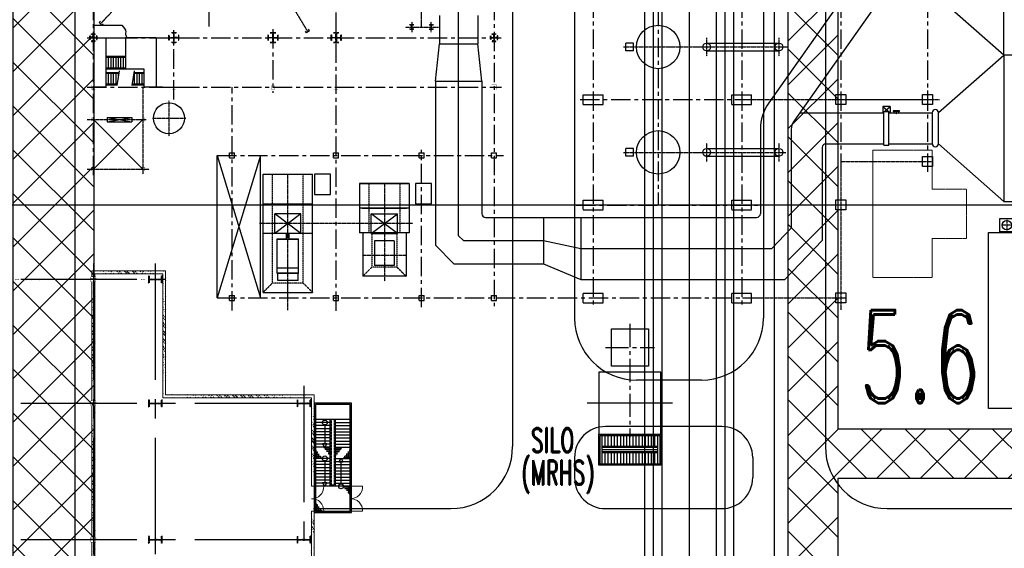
# Model space of a CAD drawing. Header units: inches. Extents: x -8998005 to 170525121, y -30058259 to 1575573.
# Tile 83 of 107: x 39049 to 118549, y 272301 to 314945. Entities that reach past the tile are written whole.
import ezdxf
from ezdxf.enums import TextEntityAlignment as Align
from ezdxf.lldxf.tags import DXFTag

# ---------------------------------------------------------------- set-up
doc = ezdxf.new("R2010")
doc.units = ezdxf.units.IN
doc.header["$LTSCALE"] = 5
doc.header["$MEASUREMENT"] = 0
for name, pattern in [('CENTER', [2, 1.25, -0.25, 0.25, -0.25]), ('CENTER2', [1.125, 0.75, -0.125, 0.125, -0.125]), ('DASHED', [0.75, 0.5, -0.25]), ('HIDDEN', [0.375, 0.25, -0.125]), ('PHANTOM2', [1.25, 0.625, -0.125, 0.125, -0.125, 0.125, -0.125])]:
    doc.linetypes.add(name, pattern=pattern)
for name, color, linetype in [('1', 2, 'Continuous'), ('7', 1, 'CENTER'), ('Aux_col', 1, 'Continuous'), ('CANAL', 4, 'Continuous'), ('CEN', 9, 'CENTER'), ('CENTER', 8, 'Continuous'), ('COL', 1, 'CENTER'), ('das', 5, 'DASHED'), ('DCEN', 237, 'CENTER'), ('DDMM', 4, 'Continuous'), ('DIM', 7, 'Continuous'), ('DMM', 200, 'Continuous'), ('FLR', 7, 'Continuous'), ('GRID', 1, 'CENTER2'), ('HATCH', 8, 'Continuous'), ('MBL', 2, 'Continuous'), ('mh', 7, 'Continuous'), ('OBH', 6, 'HIDDEN'), ('obk', 1, 'Continuous'), ('OBN', 1, 'Continuous'), ('PRI', 1, 'Continuous'), ('ROAD-ISG', 7, 'Continuous'), ('STAIR', 1, 'Continuous'), ('STR', 1, 'Continuous'), ('TCE-ME-ROAD', 244, 'Continuous'), ('Text', 6, 'Continuous'), ('TXT', 7, 'Continuous')]:
    doc.layers.add(name, color=color, linetype=linetype)
doc.layers.add('platform', color=2, linetype='PHANTOM2', lineweight=15)
doc.layers.add('wall', color=11, linetype='Continuous', lineweight=18)
doc.styles.add('M1', font='ROMAND.shx', dxfattribs={"height": 6250})
tags = doc.linetypes.add('CENTRE', pattern=[1.5, 0.75, -0.25, 0.25, -0.25]).pattern_tags.tags
tags[10:11] = [DXFTag(74, 4), DXFTag(75, 0), DXFTag(340, '0'), DXFTag(46, 1.0), DXFTag(50, 0.0), DXFTag(44, 0.0), DXFTag(45, 0.0)]
tags[8:9] = [DXFTag(74, 4), DXFTag(75, 0), DXFTag(340, '0'), DXFTag(46, 1.0), DXFTag(50, 0.0), DXFTag(44, 0.0), DXFTag(45, 0.0)]
tags[6:7] = [DXFTag(74, 4), DXFTag(75, 0), DXFTag(340, '0'), DXFTag(46, 1.0), DXFTag(50, 0.0), DXFTag(44, 0.0), DXFTag(45, 0.0)]
tags[4:5] = [DXFTag(74, 4), DXFTag(75, 0), DXFTag(340, '0'), DXFTag(46, 1.0), DXFTag(50, 0.0), DXFTag(44, 0.0), DXFTag(45, 0.0)]
pattern_1 = [(45, (-85879.8, -98521.7), (-318.198, 318.198), []), (45, (-85667.66, -98521.7), (-318.198, 318.198), [])]
pattern_2 = [(45, (-85879.8, -96521.7), (-318.198, 318.198), []), (45, (-85667.66, -96521.7), (-318.198, 318.198), [])]

# ---------------------------------------------------------------- blocks, each defined once
blk = doc.blocks.new('Silo stair')
at = {"color": 2, "linetype": 'Continuous', "ltscale": 100}
for p, q in [((1419784619.835083, 2000440762.186485, -96251.31332), (1419784619.835083, 2000438462.186485, -96251.31332)), ((1419784869.835083, 2000440762.186485, -96251.31332), (1419784869.835083, 2000439862.186485, -96251.31332)), ((1419785119.835083, 2000440762.186485, -96251.31332), (1419785119.835083, 2000439862.186485, -96251.31332)), ((1419785369.835083, 2000440762.186485, -96251.31332), (1419785369.835083, 2000439862.186485, -96251.31332)), ((1419785619.835083, 2000440762.186485, -96251.31332), (1419785619.835083, 2000439862.186485, -96251.31332)), ((1419785869.835083, 2000440762.186485, -96251.31332), (1419785869.835083, 2000439862.186485, -96251.31332)), ((1419786119.835083, 2000440762.186485, -96251.31332), (1419786119.835083, 2000439862.186485, -96251.31332)), ((1419786369.835083, 2000440762.186485, -96251.31332), (1419786369.835083, 2000439862.186485, -96251.31332)), ((1419786619.835083, 2000440762.186485, -96251.31332), (1419786619.835083, 2000439862.186485, -96251.31332)), ((1419786869.835083, 2000440762.186485, -96251.31332), (1419786869.835083, 2000439862.186485, -96251.31332)), ((1419787119.835083, 2000440762.186485, -96251.31332), (1419787119.835083, 2000439862.186485, -96251.31332)), ((1419787369.835083, 2000440762.186485, -96251.31332), (1419787369.835083, 2000439862.186485, -96251.31332)), ((1419787619.835083, 2000440762.186485, -96251.31332), (1419787619.835083, 2000439862.186485, -96251.31332)), ((1419787869.835083, 2000440762.186485, -96251.31332), (1419787869.835083, 2000439862.186485, -96251.31332)), ((1419788119.835083, 2000440762.186485, -96251.31332), (1419788119.835083, 2000439862.186485, -96251.31332)), ((1419788369.835083, 2000440762.186485, -96251.31332), (1419788369.835083, 2000439862.186485, -96251.31332)), ((1419788619.835083, 2000440762.186485, -96251.31332), (1419788619.835083, 2000439862.186485, -96251.31332)), ((1419788869.835083, 2000440762.186485, -96251.31332), (1419788869.835083, 2000439862.186485, -96251.31332)), ((1419789119.835083, 2000440762.186485, -96251.31332), (1419789119.835083, 2000438462.186485, -96251.31332)), ((1419784619.835083, 2000439862.186485, -96251.31332), (1419789119.835083, 2000439862.186485, -96251.31332)), ((1419784619.835083, 2000439787.186485, -96251.31332), (1419789119.835083, 2000439787.186485, -96251.31332)), ((1419784619.835083, 2000439612.186485, -96251.31332), (1419789119.835083, 2000439612.186486, -96251.31332)), ((1419784619.835083, 2000439437.186485, -96251.31332), (1419789119.835083, 2000439437.186486, -96251.31332)), ((1419784619.835083, 2000439362.186485, -96251.31332), (1419789119.835083, 2000439362.186485, -96251.31332)), ((1419784869.835083, 2000439362.186486, -96251.31332), (1419784869.835083, 2000438462.186485, -96251.31332)), ((1419785119.835083, 2000439362.186486, -96251.31332), (1419785119.835083, 2000438462.186485, -96251.31332)), ((1419785369.835083, 2000439362.186486, -96251.31332), (1419785369.835083, 2000438462.186485, -96251.31332)), ((1419785619.835083, 2000439362.186486, -96251.31332), (1419785619.835083, 2000438462.186485, -96251.31332)), ((1419785869.835083, 2000439362.186486, -96251.31332), (1419785869.835083, 2000438462.186485, -96251.31332)), ((1419786119.835083, 2000439362.186486, -96251.31332), (1419786119.835083, 2000438462.186485, -96251.31332)), ((1419786369.835083, 2000439362.186486, -96251.31332), (1419786369.835083, 2000438462.186485, -96251.31332)), ((1419786619.835083, 2000439362.186486, -96251.31332), (1419786619.835083, 2000438462.186485, -96251.31332)), ((1419786869.835083, 2000439362.186486, -96251.31332), (1419786869.835083, 2000438462.186485, -96251.31332)), ((1419787119.835083, 2000439362.186486, -96251.31332), (1419787119.835083, 2000438462.186485, -96251.31332)), ((1419787369.835083, 2000439362.186486, -96251.31332), (1419787369.835083, 2000438462.186485, -96251.31332)), ((1419787619.835083, 2000439362.186486, -96251.31332), (1419787619.835083, 2000438462.186485, -96251.31332)), ((1419787869.835083, 2000439362.186486, -96251.31332), (1419787869.835083, 2000438462.186485, -96251.31332)), ((1419788119.835083, 2000439362.186486, -96251.31332), (1419788119.835083, 2000438462.186485, -96251.31332)), ((1419788369.835083, 2000439362.186486, -96251.31332), (1419788369.835083, 2000438462.186485, -96251.31332)), ((1419788619.835083, 2000439362.186486, -96251.31332), (1419788619.835083, 2000438462.186485, -96251.31332)), ((1419788869.835083, 2000439362.186486, -96251.31332), (1419788869.835083, 2000438462.186485, -96251.31332))]:
    blk.add_line(p, q, dxfattribs=at)
at = {"color": 2, "linetype": 'Continuous', "ltscale": 100, "elevation": -96251.31332}
for points in [[(1419784369.835083, 2000440862.186485), (1419789369.835083, 2000440862.186485), (1419789369.835083, 2000438362.186486), (1419784369.835083, 2000438362.186486)], [(1419784469.835083, 2000440762.186485), (1419789269.835083, 2000440762.186485), (1419789269.835083, 2000438462.186485), (1419784469.835083, 2000438462.186485)]]:
    blk.add_lwpolyline(points, close=True, dxfattribs=at)
blk = doc.blocks.new('*X27')
at = {"layer": 'STR', "color": 0}
for p, q in [((77736, 110772), (77736, 111302)), ((77693, 111200), (77870, 111200)), ((77693, 111050), (78066, 111050)), ((77693, 110900), (78263, 110900)), ((77886, 110772), (77886, 111188)), ((78036, 110772), (78036, 111073)), ((78186, 110772), (78186, 110959)), ((78336, 110772), (78336, 110844))]:
    blk.add_line(p, q, dxfattribs=at)
blk = doc.blocks.new('*X28')
at = {"layer": 'STR', "color": 0}
for p, q in [((78051, 111672), (78051, 111599)), ((78693, 111544), (78124, 111544)), ((78201, 111672), (78201, 111485)), ((78693, 111394), (78320, 111394)), ((78351, 111672), (78351, 111370)), ((78501, 111672), (78501, 111256)), ((78651, 111672), (78651, 111141)), ((78693, 111244), (78517, 111244))]:
    blk.add_line(p, q, dxfattribs=at)
blk = doc.blocks.new('*X29')
at = {"layer": 'STR', "color": 0}
for p, q in [((74801, 113022), (74801, 112949)), ((75443, 112894), (74874, 112894)), ((74951, 113022), (74951, 112835)), ((75101, 113022), (75101, 112720)), ((75251, 113022), (75251, 112606)), ((75401, 113022), (75401, 112491)), ((75443, 112744), (75070, 112744)), ((75443, 112594), (75267, 112594))]:
    blk.add_line(p, q, dxfattribs=at)
blk = doc.blocks.new('A$C7F04411C')
for p, q in [((800, 0), (-8000, 0)), ((800, -3000), (800, 0)), ((-8000, 0), (-8000, -3000)), ((-7900, -100), (-7900, -2900)), ((700, -100), (-7900, -100)), ((-6700, 0), (-6700, -2900)), ((-6450, -1300), (-6450, -100)), ((-6200, -1300), (-6200, -100)), ((-5950, -1300), (-5950, -100)), ((-5700, -1300), (-5700, -100)), ((-5450, -1300), (-5450, -100)), ((-5200, -1300), (-5200, -100)), ((-4950, -1300), (-4950, -100)), ((-4700, -1300), (-4700, -100)), ((-4450, -1300), (-4450, -100)), ((-3550, -1300), (-3550, -100)), ((-3300, -1300), (-3300, -100)), ((-3050, -1300), (-3050, -100)), ((-2800, -1300), (-2800, -100)), ((-2550, -1300), (-2550, -100)), ((-2300, -1300), (-2300, -100)), ((-2050, -1300), (-2050, -100)), ((-1800, -1300), (-1800, -100)), ((-1550, -1300), (-1550, -100)), ((-1300, -100), (-1300, -1300)), ((700, -2900), (700, -100)), ((-6700, -1300), (-1300, -1300)), ((-1500, -836), (-3250, -836)), ((-1300, -1300), (-1300, -1700)), ((-1300, -1700), (-6700, -1700)), ((-6450, -1700), (-6450, -2900)), ((-6250, -2150), (-4750, -2150)), ((-6200, -1700), (-6200, -2900)), ((-5950, -1700), (-5950, -2900)), ((-5700, -1700), (-5700, -2900)), ((-5450, -1700), (-5450, -2900)), ((-5200, -1700), (-5200, -2900)), ((-4950, -1700), (-4950, -2900)), ((-4700, -1700), (-4700, -2900)), ((-4450, -1700), (-4450, -2900)), ((-3550, -1700), (-3550, -2900)), ((-3350, -2150), (-1600, -2150)), ((-3300, -1700), (-3300, -2900)), ((-3050, -1700), (-3050, -2900)), ((-2800, -1700), (-2800, -2900)), ((-2550, -1700), (-2550, -2900)), ((-2300, -1700), (-2300, -2900)), ((-2050, -1700), (-2050, -2900)), ((-1800, -1700), (-1800, -2900)), ((-1550, -1700), (-1550, -2900)), ((-1300, -1700), (-1300, -2900)), ((-8000, -3000), (800, -3000)), ((-7900, -2900), (700, -2900))]:
    blk.add_line(p, q)
for points in [[(-3550, -836), (-3250, -663), (-3250, -1009)], [(-4450, -2150), (-4750, -2323), (-4750, -1977)], [(-1300, -2150), (-1600, -2323), (-1600, -1977)]]:
    blk.add_lwpolyline(points, close=True)
at = {"linetype": 'CENTER2'}
blk.add_lwpolyline([(-6700, -1400), (-1400, -1400), (-1400, -1600), (-6700, -1600)], dxfattribs=at)
for centre in [(-1300, -836), (-6450, -2150), (-3550, -2150)]:
    blk.add_circle(centre, 200)
at = {"linetype": 'Continuous', "extrusion": (0, 0, -1), "xscale": -1, "zscale": -1, "rotation": 180}
for name, p in [('*X28', (-74243, 110372)), ('*X27', (-74143, 110672))]:
    blk.add_blockref(name, p, dxfattribs=at)
at = {"linetype": 'Continuous', "extrusion": (0, 0, -1), "zscale": -1}
for name, p in [('*X29', (-74143, -113122)), ('*X28', (-74243, -113372)), ('*X27', (-74143, -113672)), ('*X27', (-78393, -113672))]:
    blk.add_blockref(name, p, dxfattribs=at)
blk = doc.blocks.new('A$C14326149')
at = {"layer": 'COL'}
h = blk.add_hatch(dxfattribs=at)
h.set_pattern_fill('ANSI31', color=256, scale=100, style=0)
h.paths.add_polyline_path([(275, 550), (0, 550), (0, 510), (275, 510)])
h.paths.add_polyline_path([(0, 510), (0, 550), (-275, 550), (-275, 510)])
h.paths.add_polyline_path([(0, -550), (0, -510), (-275, -510), (-275, -550)])
h.paths.add_polyline_path([(0, -510), (0, -550), (275, -550), (275, -510)])
h.paths.add_polyline_path([(-16, 0), (0, 0), (0, 510), (-16, 510)])
h.paths.add_polyline_path([(0, 0), (16, 0), (16, 510), (0, 510)])
h.paths.add_polyline_path([(16, 0), (0, 0), (0, -510), (16, -510)])
h.paths.add_polyline_path([(-16, -510), (0, -510), (0, 0), (-16, 0)])
for p, q in [((275, 550), (-275, 550)), ((-275, 550), (-275, 510)), ((275, 510), (-275, 510)), ((-16, -510), (-16, 510)), ((16, -510), (16, 510)), ((275, 550), (275, 510)), ((-275, -510), (275, -510)), ((-275, -550), (-275, -510)), ((-275, -550), (275, -550)), ((275, -550), (275, -510))]:
    blk.add_line(p, q, dxfattribs=at)
at = {"layer": 'COL', "color": 2}
for p, q in [((44, 0), (-44, 0)), ((0, -582), (0, 582))]:
    blk.add_line(p, q, dxfattribs=at)
blk = doc.blocks.new('A$C5C0C65E7')
at = {"layer": 'Aux_col'}
for p, q in [((-125, 0), (125, 0)), ((0, 125), (0, -125))]:
    blk.add_line(p, q, dxfattribs=at)
at = {"layer": 'Aux_col', "const_width": 10, "flags": 128}
blk.add_lwpolyline([(-100, -100), (100, -100), (100, 100), (-100, 100)], close=True, dxfattribs=at)
blk = doc.blocks.new('A$C72AF697D')
at = {"layer": 'Aux_col', "xscale": 2, "yscale": 2, "zscale": 2}
blk.add_blockref('A$C5C0C65E7', (0, 0), dxfattribs=at)
blk = doc.blocks.new('A$C2B282DB4')
at = {"layer": 'Aux_col'}
blk.add_blockref('A$C72AF697D', (0, 0), dxfattribs=at)
blk = doc.blocks.new('A$C04F01F62')
at = {"layer": 'DIM'}
blk.add_blockref('A$C2B282DB4', (0, 0), dxfattribs=at)
blk = doc.blocks.new('Elec Bay Sikka 1')
at = {"layer": 'HATCH'}
h = blk.add_hatch(dxfattribs=at)
h.set_pattern_fill('ANSI32', color=256, scale=1200, style=0)
h.set_pattern_definition(pattern_2)
edge = h.paths.add_edge_path()
edge.add_line((16700, 62600), (9550, 62600))
edge.add_line((16700, 62830), (9320, 62830))
h = blk.add_hatch(dxfattribs=at)
h.set_pattern_fill('ANSI32', color=256, scale=1200, style=0)
edge = h.paths.add_edge_path()
edge.add_line((9550, 50600), (9550, 62600))
edge.add_line((9320, 50830), (9320, 62830))
h = blk.add_hatch(dxfattribs=at)
h.set_pattern_fill('ANSI32', color=256, scale=1200, style=0)
edge = h.paths.add_edge_path()
edge.add_line((21003, 62830), (18700, 62830))
edge.add_line((21003, 62600), (18700, 62600))
h = blk.add_hatch(dxfattribs=at)
h.set_pattern_fill('ANSI32', color=256, scale=1200, style=0)
edge = h.paths.add_edge_path()
edge.add_line((21003, 62830), (32686, 62829))
edge.add_line((21003, 62600), (32456, 62599))
h = blk.add_hatch(dxfattribs=at)
h.set_pattern_fill('ANSI32', color=256, scale=1200, style=0)
edge = h.paths.add_edge_path()
edge.add_line((-680, 44885), (-680, 50830))
edge.add_line((-450, 45115), (-450, 50600))
h = blk.add_hatch(dxfattribs=at)
h.set_pattern_fill('ANSI32', color=256, scale=1200, style=0)
edge = h.paths.add_edge_path()
edge.add_line((9320, 50830), (-680, 50830))
edge.add_line((9550, 50600), (-450, 50600))
h = blk.add_hatch(dxfattribs=at)
h.set_pattern_fill('ANSI32', color=256, scale=1200, style=0)
h.set_pattern_definition(pattern_1)
edge = h.paths.add_edge_path()
edge.add_line((-115, 4700), (-115, 8300))
edge.add_line((0, -3055), (0, 50795))
edge.add_line((115, 4700), (115, 8300))
h = blk.add_hatch(dxfattribs=at)
h.set_pattern_fill('ANSI32', color=256, scale=1200, style=0)
h.set_pattern_definition(pattern_1)
edge = h.paths.add_edge_path()
edge.add_line((-115, 8700), (-115, 13799))
edge.add_line((0, -3055), (0, 50795))
edge.add_line((115, 8700), (115, 13799))
h = blk.add_hatch(dxfattribs=at)
h.set_pattern_fill('ANSI32', color=256, scale=1200, style=0)
h.set_pattern_definition(pattern_2)
edge = h.paths.add_edge_path()
edge.add_line((-450, 45115), (-200, 45115))
edge.add_line((-680, 44885), (-200, 44885))
h = blk.add_hatch(dxfattribs=at)
h.set_pattern_fill('ANSI32', color=256, scale=1200, style=0)
edge = h.paths.add_edge_path()
edge.add_line((200, 45115), (9800, 45115))
edge.add_line((200, 44885), (9800, 44885))
h = blk.add_hatch(dxfattribs=at)
h.set_pattern_fill('ANSI32', color=256, scale=1200, style=0)
edge = h.paths.add_edge_path()
edge.add_line((10200, 44885), (20802, 44885))
edge.add_line((10200, 45115), (20802, 45115))
h = blk.add_hatch(dxfattribs=at)
h.set_pattern_fill('ANSI32', color=256, scale=1200, style=0)
edge = h.paths.add_edge_path()
edge.add_line((21202, 45115), (31802, 45115))
edge.add_line((21202, 44885), (31802, 44885))
at = {"layer": 'GRID', "linetype": 'CENTER2', "ltscale": 2500}
for p, q in [((10000, -3055), (10000, 62742)), ((21000, -3055), (21000, 62742)), ((8601, 62000), (33816, 62000)), ((0, -3055), (0, 50795)), ((-1264, 50000), (43220, 50000)), ((-1264, 45000), (43220, 45000))]:
    blk.add_line(p, q, dxfattribs=at)
at = {"layer": 'wall'}
for p, q in [((16700, 66730), (16700, 65730)), ((18700, 66730), (18700, 65730)), ((16700, 63600), (16700, 62600)), ((16700, 63600), (16700, 62600)), ((18700, 63600), (18700, 62600)), ((18700, 63600), (18700, 62600)), ((16700, 62830), (9320, 62830)), ((9320, 50830), (9320, 62830)), ((21003, 62830), (18700, 62830)), ((21003, 62830), (32686, 62829)), ((16700, 62600), (9550, 62600)), ((9550, 50600), (9550, 62600)), ((21003, 62600), (18700, 62600)), ((21003, 62600), (32456, 62599)), ((-680, 44885), (-680, 50830)), ((9320, 50830), (-680, 50830)), ((-450, 45115), (-450, 50600)), ((9550, 50600), (-450, 50600)), ((-680, 44885), (-200, 44885)), ((-450, 45115), (-200, 45115)), ((200, 45115), (9800, 45115)), ((200, 44885), (9800, 44885)), ((10200, 45115), (20802, 45115)), ((10200, 44885), (20802, 44885)), ((21202, 45115), (31802, 45115)), ((21202, 44885), (31802, 44885))]:
    blk.add_line(p, q, dxfattribs=at)
for centre, start, end in [((16752, 65782), 356.85716, 93.14284), ((18648, 65782), 86.85716, 183.14284), ((16752, 62652), 356.85716, 93.14284), ((18648, 62652), 86.85716, 183.14284)]:
    blk.add_arc(centre, 949, start, end, dxfattribs=at)
at = {"layer": 'Aux_col', "xscale": 2, "yscale": 2, "zscale": 2}
blk.add_blockref('A$C5C0C65E7', (21000, 45000), dxfattribs=at)
at = {"layer": 'COL'}
for name, p in [('A$C14326149', (10000, 62000)), ('A$C14326149', (21000, 62000)), ('A$C14326149', (0, 50000)), ('A$C14326149', (10000, 50000)), ('A$C14326149', (21000, 50000)), ('A$C04F01F62', (0, 45000)), ('A$C04F01F62', (10000, 45000))]:
    blk.add_blockref(name, p, dxfattribs=at)
at = {"layer": 'STR'}
blk.add_blockref('A$C7F04411C', (18000, 65830), dxfattribs=at)
blk = doc.blocks.new('A$C3BDE1DF4')
at = {"color": 8}
blk.add_blockref('Elec Bay Sikka 1', (73500, 0), dxfattribs=at)
blk = doc.blocks.new('AD')
at = {"layer": 'CEN'}
blk.add_line((0, 207), (0, -115), dxfattribs=at)
at = {"layer": 'obk'}
for p, q in [((-250, 146), (250, 146)), ((-250, 96), (-250, 146)), ((-250, 96), (250, 96)), ((-200, 0), (-200, 96)), ((200, 96), (200, 0)), ((250, 146), (250, 96))]:
    blk.add_line(p, q, dxfattribs=at)
blk = doc.blocks.new('A$C17865E07')
at = {"layer": 'obk'}
blk.add_lwpolyline([(-400, -400), (-400, 400), (400, 400), (400, -400)], close=True, dxfattribs=at)
blk = doc.blocks.new('Boiler to Chimney#1&2')
at = {"color": 7}
for p, q in [((472112356, -1993957546), (472107066, -1993952899)), ((472107066, -1993962182), (472112356, -1993957546)), ((472102666, -1993964802), (472102666, -1993962090)), ((472102666, -1993962090), (472103066, -1993962090)), ((472103066, -1993964802), (472103066, -1993962090)), ((472103066, -1993964802), (472103066, -1993962090)), ((472106566, -1993962196), (472106566, -1993964697)), ((472107066, -1993964698), (472107066, -1993962181)), ((472107066, -1993964699), (472107066, -1993962182)), ((472102666, -1993964802), (472103066, -1993964802)), ((472112356, -1993969346), (472107066, -1993964699)), ((472055402, -1993975163), (472055402, -1993975103))]:
    blk.add_line(p, q, dxfattribs=at)
for p, q in [((472039301, -1993954927), (472039403, -1993954817)), ((472039301, -1993954927), (472039520, -1993955132)), ((472039520, -1993955132), (472039623, -1993955022)), ((472056033, -1993955745), (472055956, -1993955617)), ((472056291, -1993955591), (472056033, -1993955745)), ((472056291, -1993955591), (472056213, -1993955462)), ((472088352, -1993956578), (472094186, -1993956578)), ((472088352, -1993957208), (472094186, -1993957208)), ((472039836, -1993960143), (472038836, -1993960143)), ((472044416, -1993960143), (472042916, -1993960143)), ((472088352, -1993965078), (472094186, -1993965078)), ((472088352, -1993965708), (472094186, -1993965708)), ((472053486, -1993971943), (472053486, -1993970343)), ((472055586, -1993970343), (472053486, -1993970343)), ((472055586, -1993971943), (472055586, -1993970343)), ((472055586, -1993971943), (472053486, -1993971943)), ((472053670, -1993975163), (472053670, -1993972368)), ((472053670, -1993972368), (472055402, -1993972368)), ((472055402, -1993972413), (472053670, -1993972413)), ((472055402, -1993975103), (472055402, -1993972368)), ((472055402, -1993974733), (472053670, -1993974733)), ((472053670, -1993975103), (472055402, -1993975103)), ((472055402, -1993975133), (472053670, -1993975133)), ((472055402, -1993975163), (472053670, -1993975163)), ((472053715, -1993975738), (472053715, -1993975163)), ((472055377, -1993975738), (472055377, -1993975163)), ((472055377, -1993975738), (472053715, -1993975738))]:
    blk.add_line(p, q)
at = {"color": 6}
for p, q in [((472052536, -1993976693), (472052536, -1993967143)), ((472052536, -1993967143), (472056536, -1993967143)), ((472056536, -1993976693), (472056536, -1993967143)), ((472060331, -1993967893), (472060331, -1993971893)), ((472064331, -1993967893), (472060331, -1993967893)), ((472060381, -1993967893), (472064331, -1993967893)), ((472064331, -1993967893), (472064331, -1993971893)), ((472052536, -1993969543), (472056536, -1993969543)), ((472064331, -1993969893), (472060331, -1993969893)), ((472056536, -1993971943), (472052536, -1993971943)), ((472064331, -1993971893), (472060331, -1993971893)), ((472060581, -1993971893), (472060581, -1993975393)), ((472064081, -1993971893), (472064081, -1993975393)), ((472064081, -1993975393), (472060581, -1993975393)), ((472052536, -1993976693), (472056536, -1993976693))]:
    blk.add_line(p, q, dxfattribs=at)
at = {"color": 7, "linetype": 'Continuous'}
for p, q in [((472054421, -1993972368), (472054421, -1993971943)), ((472054650, -1993972368), (472054650, -1993971943))]:
    blk.add_line(p, q, dxfattribs=at)
at = {"color": 7}
for points in [[(472113186, -1993957546), (472112356, -1993957546), (472112356, -1993945746), (472113186, -1993945746)], [(472113186, -1993957546), (472112356, -1993957546), (472112356, -1993969346), (472113186, -1993969346)]]:
    blk.add_lwpolyline(points, dxfattribs=at)
at = {"color": 6}
for points in [[(472057986, -1993968793), (472057986, -1993967143), (472056686, -1993967143), (472056686, -1993968793)], [(472066131, -1993969543), (472066131, -1993967893), (472064831, -1993967893), (472064831, -1993969543)]]:
    blk.add_lwpolyline(points, close=True, dxfattribs=at)
for centre in [(472088352, -1993956899), (472094186, -1993956893), (472088352, -1993965399), (472094186, -1993965393)]:
    blk.add_circle(centre, 315)
at = {"color": 7}
for centre, start, end in [((472106816, -1993962196), 0, 180), ((472106816, -1993964697), 180, 0)]:
    blk.add_arc(centre, 250, start, end, dxfattribs=at)
at = {"layer": 'CEN'}
for p, q in [((472056162, -1993955668), (472048959, -1993943680)), ((472039411, -1993955029), (472048924, -1993944828)), ((472064013, -1993955283), (472066693, -1993955283)), ((472064538, -1993954868), (472064538, -1993955697)), ((472066114, -1993955697), (472066114, -1993954868)), ((472088352, -1993956143), (472088352, -1993957643)), ((472094186, -1993956143), (472094186, -1993957643)), ((472088352, -1993964643), (472088352, -1993966143)), ((472094186, -1993964643), (472094186, -1993966143)), ((472062330, -1993967893), (472062330, -1993975793))]:
    blk.add_line(p, q, dxfattribs=at)
at = {"layer": 'COL'}
for p, q in [((472045303, -1993956143), (472045475, -1993956143)), ((472054535, -1993956143), (472054536, -1993956143))]:
    blk.add_line(p, q, dxfattribs=at)
for points in [[(472064528, -1993955283), (472064528, -1993955108), (472064363, -1993955108), (472064363, -1993955098), (472064538, -1993955098)], [(472064528, -1993955283), (472064528, -1993955458), (472064363, -1993955458), (472064363, -1993955468), (472064538, -1993955468)], [(472064548, -1993955283), (472064548, -1993955108), (472064713, -1993955108), (472064713, -1993955098), (472064538, -1993955098)], [(472064548, -1993955283), (472064548, -1993955458), (472064713, -1993955458), (472064713, -1993955468), (472064538, -1993955468)], [(472066104, -1993955283), (472066104, -1993955108), (472065939, -1993955108), (472065939, -1993955098), (472066114, -1993955098)], [(472066104, -1993955283), (472066104, -1993955458), (472065939, -1993955458), (472065939, -1993955468), (472066114, -1993955468)], [(472066124, -1993955283), (472066124, -1993955108), (472066289, -1993955108), (472066289, -1993955098), (472066114, -1993955098)], [(472066124, -1993955283), (472066124, -1993955458), (472066289, -1993955458), (472066289, -1993955468), (472066114, -1993955468)], [(472038828, -1993956151), (472038576, -1993956151), (472038576, -1993956293), (472038536, -1993956293), (472038536, -1993955993), (472038576, -1993955993), (472038576, -1993956135), (472038828, -1993956135)], [(472038828, -1993956135), (472038828, -1993955883), (472038686, -1993955883), (472038686, -1993955843), (472038986, -1993955843), (472038986, -1993955883), (472038844, -1993955883), (472038844, -1993956135)], [(472038828, -1993956151), (472038828, -1993956403), (472038686, -1993956403), (472038686, -1993956443), (472038986, -1993956443), (472038986, -1993956403), (472038844, -1993956403), (472038844, -1993956151)], [(472038844, -1993956151), (472039096, -1993956151), (472039096, -1993956293), (472039136, -1993956293), (472039136, -1993955993), (472039096, -1993955993), (472039096, -1993956135), (472038844, -1993956135)], [(472045328, -1993956151), (472044952, -1993956151), (472044952, -1993956343), (472044936, -1993956343), (472044936, -1993955943), (472044952, -1993955943), (472044952, -1993956135), (472045328, -1993956135)], [(472045328, -1993956135), (472045328, -1993955759), (472045136, -1993955759), (472045136, -1993955743), (472045536, -1993955743), (472045536, -1993955759), (472045344, -1993955759), (472045344, -1993956135)], [(472045328, -1993956151), (472045328, -1993956527), (472045136, -1993956527), (472045136, -1993956543), (472045536, -1993956543), (472045536, -1993956527), (472045344, -1993956527), (472045344, -1993956151)], [(472045344, -1993956151), (472045720, -1993956151), (472045720, -1993956343), (472045736, -1993956343), (472045736, -1993955943), (472045720, -1993955943), (472045720, -1993956135), (472045344, -1993956135)], [(472053111, -1993955743), (472053561, -1993955743), (472053561, -1993955763), (472053354, -1993955763), (472053354, -1993956125), (472053716, -1993956125), (472053716, -1993955918), (472053736, -1993955918), (472053736, -1993956368), (472053716, -1993956368), (472053716, -1993956161), (472053354, -1993956161), (472053354, -1993956523), (472053561, -1993956523), (472053561, -1993956543), (472053111, -1993956543), (472053111, -1993956523), (472053318, -1993956523), (472053318, -1993956161), (472052956, -1993956161), (472052956, -1993956368), (472052936, -1993956368), (472052936, -1993955918), (472052956, -1993955918), (472052956, -1993956125), (472053318, -1993956125), (472053318, -1993955763), (472053111, -1993955763), (472053111, -1993955743)], [(472058211, -1993955743), (472058661, -1993955743), (472058661, -1993955763), (472058454, -1993955763), (472058454, -1993956125), (472058816, -1993956125), (472058816, -1993955918), (472058836, -1993955918), (472058836, -1993956368), (472058816, -1993956368), (472058816, -1993956161), (472058454, -1993956161), (472058454, -1993956523), (472058661, -1993956523), (472058661, -1993956543), (472058211, -1993956543), (472058211, -1993956523), (472058418, -1993956523), (472058418, -1993956161), (472058056, -1993956161), (472058056, -1993956368), (472058036, -1993956368), (472058036, -1993955918), (472058056, -1993955918), (472058056, -1993956125), (472058418, -1993956125), (472058418, -1993955763), (472058211, -1993955763), (472058211, -1993955743)], [(472071178, -1993956151), (472070926, -1993956151), (472070926, -1993956293), (472070886, -1993956293), (472070886, -1993955993), (472070926, -1993955993), (472070926, -1993956135), (472071178, -1993956135)], [(472071178, -1993956135), (472071178, -1993955883), (472071036, -1993955883), (472071036, -1993955843), (472071336, -1993955843), (472071336, -1993955883), (472071194, -1993955883), (472071194, -1993956135)], [(472071178, -1993956151), (472071178, -1993956403), (472071036, -1993956403), (472071036, -1993956443), (472071336, -1993956443), (472071336, -1993956403), (472071194, -1993956403), (472071194, -1993956151)], [(472071194, -1993956151), (472071446, -1993956151), (472071446, -1993956293), (472071486, -1993956293), (472071486, -1993955993), (472071446, -1993955993), (472071446, -1993956135), (472071194, -1993956135)]]:
    blk.add_lwpolyline(points, dxfattribs=at)
at = {"layer": 'COL', "const_width": 10}
for points in [[(472038686, -1993959993), (472038986, -1993959993), (472038986, -1993960293), (472038686, -1993960293), (472038686, -1993959993)], [(472045186, -1993959993), (472045486, -1993959993), (472045486, -1993960293), (472045186, -1993960293), (472045186, -1993959993)], [(472053186, -1993959993), (472053486, -1993959993), (472053486, -1993960293), (472053186, -1993960293), (472053186, -1993959993)], [(472058286, -1993959993), (472058586, -1993959993), (472058586, -1993960293), (472058286, -1993960293), (472058286, -1993959993)], [(472038686, -1993962593), (472038986, -1993962593), (472038986, -1993962893), (472038686, -1993962893), (472038686, -1993962593)], [(472042686, -1993962593), (472042986, -1993962593), (472042986, -1993962893), (472042686, -1993962893), (472042686, -1993962593)], [(472038686, -1993966593), (472038986, -1993966593), (472038986, -1993966893), (472038686, -1993966893), (472038686, -1993966593)], [(472042686, -1993966593), (472042986, -1993966593), (472042986, -1993966893), (472042686, -1993966893), (472042686, -1993966593)]]:
    blk.add_lwpolyline(points, dxfattribs=at)
blk.add_lwpolyline([(472070986, -1993959943), (472071386, -1993959943), (472071386, -1993960343), (472070986, -1993960343)], close=True, dxfattribs=at)
at = {"layer": 'das'}
for p, q in [((472053286, -1993973598), (472053286, -1993967143)), ((472055786, -1993973922), (472055786, -1993967143)), ((472061081, -1993967893), (472061081, -1993971893)), ((472063581, -1993967893), (472063581, -1993971893)), ((472061331, -1993971893), (472061331, -1993974643)), ((472063331, -1993971893), (472063331, -1993974643)), ((472053286, -1993975943), (472053286, -1993973598)), ((472055786, -1993975943), (472055786, -1993973922)), ((472061331, -1993974643), (472060581, -1993975393)), ((472063331, -1993974643), (472061331, -1993974643)), ((472063331, -1993974643), (472064081, -1993975393)), ((472053286, -1993975943), (472052536, -1993976693)), ((472055786, -1993975943), (472053286, -1993975943)), ((472055786, -1993975943), (472056536, -1993976693))]:
    blk.add_line(p, q, dxfattribs=at)
at = {"layer": 'DCEN', "ltscale": 250}
for p, q in [((472058436, -1993978181), (472058436, -1993910656)), ((472071186, -1993910668), (472071186, -1993977800)), ((472079186, -1993910474), (472079186, -1993977800)), ((472091186, -1993910474), (472091186, -1993977800)), ((472099186, -1993910474), (472099186, -1993966952)), ((472106186, -1993910474), (472106186, -1993966952)), ((472084436, -1993918643), (472084436, -1993969643)), ((472038836, -1993967239), (472038836, -1993927783)), ((472048189, -1993955253), (472048189, -1993933033)), ((472038336, -1993956143), (472071749, -1993956143)), ((472045336, -1993961143), (472045336, -1993955543)), ((472053336, -1993955465), (472053336, -1993960585)), ((472038336, -1993960143), (472071777, -1993960143)), ((472050036, -1993978152), (472050036, -1993960143)), ((472078139, -1993961143), (472092802, -1993961143)), ((472048836, -1993965643), (472071955, -1993965643)), ((472065336, -1993977887), (472065336, -1993965199)), ((472077814, -1993969643), (472092802, -1993969643)), ((472048836, -1993977143), (472092802, -1993977143))]:
    blk.add_line(p, q, dxfattribs=at)
at = {"layer": 'DCEN', "color": 5, "ltscale": 0.01}
blk.add_line((472065326, -1993955283), (472065326, -1993944603), dxfattribs=at)
at = {"layer": 'DCEN'}
for p, q in [((472081636, -1993956893), (472094902, -1993956893)), ((472042836, -1993960143), (472042836, -1993967149)), ((472091186, -1993961137), (472106519, -1993961137)), ((472098685, -1993961137), (472107144, -1993961137)), ((472038336, -1993962743), (472043097, -1993962743)), ((472081636, -1993965393), (472094748, -1993965393)), ((472099186, -1993966137), (472106532, -1993966137)), ((472038336, -1993966743), (472043341, -1993966743)), ((472054536, -1993978130), (472054536, -1993967143)), ((472099186, -1993966952), (472099186, -1993978109)), ((472091186, -1993969637), (472099584, -1993969637)), ((472098685, -1993969637), (472107144, -1993969637)), ((472064632, -1993971143), (472052239, -1993971143)), ((472060531, -1993973693), (472064131, -1993973693)), ((472091186, -1993977137), (472099622, -1993977137))]:
    blk.add_line(p, q, dxfattribs=at)
at = {"layer": 'DCEN', "color": 5}
for p, q in [((472044936, -1993961205), (472044936, -1993964080)), ((472043585, -1993962643), (472046290, -1993962643))]:
    blk.add_line(p, q, dxfattribs=at)
at = {"layer": 'DMM', "color": 2}
blk.add_line((472106186, -1993960396), (472106186, -1993961896), dxfattribs=at)
at = {"layer": 'FLR'}
for p, q in [((472038836, -1993955143), (472041125, -1993955143)), ((472038836, -1993956143), (472041547, -1993956143)), ((472039836, -1993956143), (472039836, -1993958792)), ((472041416, -1993956143), (472041416, -1993958643)), ((472043916, -1993956143), (472041416, -1993956143)), ((472043916, -1993956143), (472043916, -1993960143)), ((472043916, -1993956143), (472045836, -1993956143)), ((472039836, -1993958793), (472039836, -1993960143)), ((472041416, -1993958643), (472042916, -1993958643)), ((472042916, -1993958643), (472042916, -1993960143)), ((472039836, -1993960143), (472038836, -1993960143)), ((472043916, -1993960143), (472045836, -1993960143))]:
    blk.add_line(p, q, dxfattribs=at)
blk.add_spline([(472041125, -1993955143), (472041451, -1993955669), (472041436, -1993955885), (472041547, -1993956143)], degree=3, dxfattribs=at)
at = {"layer": 'OBH'}
for p, q in [((472078386, -1993960743), (472079986, -1993960743)), ((472078386, -1993961543), (472078386, -1993960743)), ((472079986, -1993961543), (472079986, -1993960743)), ((472090386, -1993960743), (472091986, -1993960743)), ((472090386, -1993961543), (472090386, -1993960743)), ((472091986, -1993961543), (472091986, -1993960743)), ((472078386, -1993961543), (472079986, -1993961543)), ((472090386, -1993961543), (472091986, -1993961543)), ((472078386, -1993970043), (472078386, -1993969243)), ((472078386, -1993969243), (472079986, -1993969243)), ((472079986, -1993970043), (472079986, -1993969243)), ((472090386, -1993969243), (472091986, -1993969243)), ((472090386, -1993970043), (472090386, -1993969243)), ((472091986, -1993970043), (472091986, -1993969243)), ((472078386, -1993970043), (472079986, -1993970043)), ((472090386, -1993970043), (472091986, -1993970043)), ((472078386, -1993977543), (472078386, -1993976743)), ((472078386, -1993976743), (472079986, -1993976743)), ((472079986, -1993977543), (472079986, -1993976743)), ((472090386, -1993976743), (472091986, -1993976743)), ((472090386, -1993977543), (472090386, -1993976743)), ((472091986, -1993977543), (472091986, -1993976743)), ((472078386, -1993977543), (472079986, -1993977543)), ((472090386, -1993977543), (472091986, -1993977543))]:
    blk.add_line(p, q, dxfattribs=at)
at = {"layer": 'obk', "color": 1}
for p, q in [((472082436, -1993956593), (472081836, -1993956593)), ((472081836, -1993957193), (472081836, -1993956593)), ((472082436, -1993957193), (472082436, -1993956593)), ((472082436, -1993957193), (472081836, -1993957193)), ((472082436, -1993965093), (472081836, -1993965093)), ((472081836, -1993965693), (472081836, -1993965093)), ((472082436, -1993965693), (472081836, -1993965693)), ((472082436, -1993965693), (472082436, -1993965093))]:
    blk.add_line(p, q, dxfattribs=at)
at = {"layer": 'obk'}
for p, q in [((472039936, -1993962593), (472041936, -1993962593)), ((472039936, -1993962593), (472039936, -1993962943)), ((472039936, -1993962593), (472041936, -1993962943)), ((472039936, -1993962943), (472041936, -1993962593)), ((472041936, -1993962593), (472041936, -1993962943)), ((472039936, -1993962943), (472041936, -1993962943)), ((472049836, -1993965843), (472049836, -1993965443)), ((472049836, -1993965443), (472050236, -1993965443)), ((472050236, -1993965843), (472050236, -1993965443)), ((472058236, -1993965843), (472058236, -1993965443)), ((472058236, -1993965443), (472058636, -1993965443)), ((472058636, -1993965843), (472058636, -1993965443)), ((472065136, -1993965843), (472065136, -1993965443)), ((472065136, -1993965443), (472065536, -1993965443)), ((472065536, -1993965843), (472065536, -1993965443)), ((472070986, -1993965443), (472071386, -1993965443)), ((472070986, -1993965843), (472070986, -1993965443)), ((472071386, -1993965843), (472071386, -1993965443)), ((472049836, -1993965843), (472050236, -1993965843)), ((472058236, -1993965843), (472058636, -1993965843)), ((472065136, -1993965843), (472065536, -1993965843)), ((472070986, -1993965843), (472071386, -1993965843)), ((472061271, -1993971943), (472061271, -1993970343)), ((472061271, -1993970343), (472063391, -1993970343)), ((472063391, -1993971943), (472063391, -1993970343)), ((472061271, -1993971943), (472063391, -1993971943)), ((472061531, -1993972535), (472061531, -1993974535)), ((472063131, -1993972535), (472061531, -1993972535)), ((472063131, -1993972535), (472063131, -1993974535)), ((472063131, -1993974535), (472061531, -1993974535)), ((472049836, -1993977343), (472049836, -1993976943)), ((472049836, -1993976943), (472050236, -1993976943)), ((472049836, -1993977343), (472050236, -1993977343)), ((472050236, -1993977343), (472050236, -1993976943)), ((472058236, -1993977343), (472058236, -1993976943)), ((472058236, -1993976943), (472058636, -1993976943)), ((472058236, -1993977343), (472058636, -1993977343)), ((472058636, -1993977343), (472058636, -1993976943)), ((472065136, -1993977343), (472065136, -1993976943)), ((472065136, -1993976943), (472065536, -1993976943)), ((472065136, -1993977343), (472065536, -1993977343)), ((472065536, -1993977343), (472065536, -1993976943)), ((472070986, -1993976943), (472071386, -1993976943)), ((472070986, -1993977343), (472070986, -1993976943)), ((472070986, -1993977343), (472071386, -1993977343)), ((472071386, -1993977343), (472071386, -1993976943))]:
    blk.add_line(p, q, dxfattribs=at)
at = {"layer": 'obk', "color": 1}
for centre in [(472084436, -1993956893), (472084436, -1993965393)]:
    blk.add_circle(centre, 1750, dxfattribs=at)
at = {"layer": 'OBN'}
for p, q in [((472102566, -1993961700), (472102566, -1993962195)), ((472103166, -1993961700), (472102566, -1993961700)), ((472102566, -1993962195), (472103166, -1993961700)), ((472102566, -1993961700), (472103166, -1993962195)), ((472103166, -1993961700), (472103166, -1993962195)), ((472038836, -1993962743), (472042836, -1993966743)), ((472042836, -1993962743), (472038836, -1993966743)), ((472048836, -1993965643), (472052336, -1993977143)), ((472052336, -1993965643), (472048836, -1993977143)), ((472048836, -1993977143), (472048836, -1993965643)), ((472052336, -1993977143), (472052336, -1993965643)), ((472055586, -1993971943), (472053486, -1993970343)), ((472055586, -1993970343), (472053486, -1993971943)), ((472060524, -1993969893), (472064124, -1993969893)), ((472063391, -1993971943), (472061271, -1993970343)), ((472061271, -1993971943), (472063391, -1993970343))]:
    blk.add_line(p, q, dxfattribs=at)
at = {"layer": 'PRI'}
blk.add_circle((472044936, -1993962643), 1250, dxfattribs=at)
at = {"layer": 'STAIR'}
for p, q in [((472068321, -1993972116), (472068321, -1993916169)), ((472101045, -1993950524), (472093363, -1993961400)), ((472102340, -1993953024), (472095405, -1993962843)), ((472066771, -1993954363), (472066771, -1993956643)), ((472069871, -1993954363), (472069871, -1993956643)), ((472066446, -1993959643), (472066771, -1993956643)), ((472066771, -1993956643), (472069871, -1993956643)), ((472070196, -1993959643), (472069871, -1993956643)), ((472039836, -1993957643), (472041416, -1993957643)), ((472039836, -1993957643), (472039836, -1993958642)), ((472039836, -1993957718), (472041416, -1993957718)), ((472040036, -1993957718), (472040036, -1993958568)), ((472040236, -1993957718), (472040236, -1993958568)), ((472040436, -1993957718), (472040436, -1993958568)), ((472040636, -1993957718), (472040636, -1993958568)), ((472040836, -1993957718), (472040836, -1993958568)), ((472041036, -1993957718), (472041036, -1993958568)), ((472041236, -1993957718), (472041236, -1993958568)), ((472039836, -1993958568), (472041416, -1993958568)), ((472039836, -1993958643), (472041416, -1993958643)), ((472039842, -1993958943), (472040913, -1993958943)), ((472039842, -1993959018), (472040902, -1993959018)), ((472040041, -1993959018), (472040041, -1993959868)), ((472040241, -1993959018), (472040241, -1993959868)), ((472040441, -1993959018), (472040441, -1993959868)), ((472040641, -1993959018), (472040641, -1993959868)), ((472040757, -1993960004), (472040931, -1993958821)), ((472040841, -1993959018), (472040841, -1993959431)), ((472041980, -1993960004), (472042155, -1993958820)), ((472042126, -1993959018), (472042916, -1993959018)), ((472042136, -1993959018), (472042136, -1993959868)), ((472042137, -1993958943), (472042916, -1993958943)), ((472042336, -1993959018), (472042336, -1993959868)), ((472042536, -1993959018), (472042536, -1993959868)), ((472042736, -1993959018), (472042736, -1993959868)), ((472039842, -1993959868), (472040777, -1993959868)), ((472039842, -1993959943), (472040766, -1993959943)), ((472041989, -1993959943), (472042916, -1993959943)), ((472042000, -1993959868), (472042916, -1993959868)), ((472066446, -1993959643), (472066446, -1993972893)), ((472066446, -1993959643), (472070196, -1993959643)), ((472070196, -1993959643), (472070196, -1993970343)), ((472095861, -1993962197), (472102666, -1993962197)), ((472103066, -1993962197), (472106566, -1993962197)), ((472092686, -1993963526), (472092686, -1993970343)), ((472095186, -1993963526), (472095186, -1993971499)), ((472097986, -1993964697), (472102666, -1993964697)), ((472103066, -1993964697), (472106566, -1993964697)), ((472097686, -1993964997), (472097686, -1993972505)), ((472097686, -1993965002), (472097686, -1993965644)), ((472070496, -1993970643), (472092386, -1993970643)), ((472075186, -1993970643), (472075186, -1993974393)), ((472078186, -1993970643), (472078186, -1993975643)), ((472068722, -1993972518), (472068321, -1993972116)), ((472093606, -1993973143), (472095186, -1993971499)), ((472067946, -1993974393), (472066446, -1993972893)), ((472068722, -1993972518), (472075186, -1993972518)), ((472075186, -1993972518), (472078186, -1993973143)), ((472094670, -1993975643), (472097686, -1993972505)), ((472078186, -1993973143), (472093606, -1993973143)), ((472067946, -1993974393), (472075186, -1993974393)), ((472075186, -1993974392), (472078186, -1993975643)), ((472078186, -1993975643), (472094670, -1993975643))]:
    blk.add_line(p, q, dxfattribs=at)
for centre, radius, start, end in [((472096386, -1993963535), 3700, 144.76809, 180), ((472096386, -1993963535), 1200, 144.76809, 180), ((472097986, -1993964997), 300, 90, 180), ((472070496, -1993970343), 300, 180, 270), ((472092386, -1993970343), 300, 270, 0)]:
    blk.add_arc(centre, radius, start, end, dxfattribs=at)
at = {"layer": 'STR'}
blk.add_arc((472039836, -1993958642), 0.5, 180, 270, dxfattribs=at)
at = {"layer": 'DDMM', "color": 2}
for p in [(472099186, -1993961137), (472106186, -1993961137), (472106186, -1993966137), (472099186, -1993969637), (472099186, -1993977137)]:
    blk.add_blockref('A$C17865E07', p, dxfattribs=at)
at = {"layer": 'TXT', "xscale": -1}
blk.add_blockref('AD', (472103666, -1993962197), dxfattribs=at)
blk = doc.blocks.new('ISG')
at = {"color": 7, "linetype": 'Continuous'}
for p, q in [((5370583, -3536, -96251), (5370583, 410857, -96251)), ((5371983, -3536, -96251), (5371983, 410857, -96251)), ((5376363, -3536, -96251), (5376363, 410857, -96251)), ((5377763, -3536, -96251), (5377763, 410857, -96251))]:
    blk.add_line(p, q, dxfattribs=at)
at = {"layer": 'mh', "color": 1, "linetype": 'CENTRE', "ltscale": 2000}
for p, q in [((5374173, -3536, -96251), (5374173, 424857, -96251)), ((5371283, -3536, -96251), (5371283, 410857, -96251)), ((5377063, -3536, -96251), (5377063, 410857, -96251))]:
    blk.add_line(p, q, dxfattribs=at)
blk = doc.blocks.new('VP_Barauni')
at = {"layer": '1', "linetype": 'Continuous', "lineweight": -2}
for p, q in [((-2727, 3250), (-1627, 3250)), ((-2727, 2150), (-2727, 3250)), ((-1627, 3250), (-1627, 2150)), ((-1627, 2150), (-2727, 2150))]:
    blk.add_line(p, q, dxfattribs=at)
at = {"layer": '7'}
for p, q in [((-1751, 2700), (-2603, 2700)), ((-2177, 3126), (-2177, 2274))]:
    blk.add_line(p, q, dxfattribs=at)
at = {"layer": 'MBL'}
blk.add_circle((-2177, 2700), 381, dxfattribs=at)
blk = doc.blocks.new('comp house')
at = {"ltscale": 100}
blk.add_lwpolyline([(-200, 13900), (50600, 13900), (50600, -300), (-200, -300)], close=True, dxfattribs=at)
for p in [(3451, 11800), (6951, 11800), (10451, 11800), (13951, 11800), (17451, 11800), (20951, 11800), (24451, 11800), (27951, 11800), (31451, 11800), (34951, 11800), (38451, 11800), (41951, 11800)]:
    blk.add_blockref('VP_Barauni', p)
blk = doc.blocks.new('A$C16617602')
at = {"layer": 'platform'}
for p, q in [((-9081, 4071), (-9081, -719)), ((-9081, 4071), (1199, 4071)), ((1199, 4071), (1199, -719)), ((-9081, -719), (-5941, -719)), ((-5941, -719), (-5941, -3495)), ((-1941, -719), (-1941, -3495)), ((-1941, -719), (1199, -719)), ((-1941, -3495), (-5941, -3495))]:
    blk.add_line(p, q, dxfattribs=at)
blk = doc.blocks.new('A$C08E86F63')
at = {"layer": 'TCE-ME-ROAD'}
h = blk.add_hatch(dxfattribs=at)
h.set_pattern_fill('ANSI37', color=3, scale=20000, style=0)
h.paths.add_polyline_path([(-164709, -59351), (-168709, -59351), (-168709, -370059), (-164709, -370059), (-164709, -113312), (-75447, -113312), (-61047, -98912), (0, -98912), (0, -285285), (-62704, -285285), (-77233, -299813), (-164709, -299812), (-164709, -303812), (-75576, -303813), (-61047, -289285), (0, -289285), (0, -515312), (85191, -515312), (85191, -510312), (5000, -510312), (5000, -217302), (15000, -217302), (15000, -212302), (5000, -212302), (5000, -94912), (-62704, -94912), (-77104, -109312), (-164709, -109312)])
at = {"layer": 'TCE-ME-ROAD', "color": 3}
blk.add_lwpolyline([(85191, -515312), (0, -515312), (0, -289285), (-61047, -289285), (-75576, -303813), (-164709, -303812), (-164709, -370059), (-168709, -370059), (-168709, -59351), (-164709, -59351), (-164709, -109312), (-77104, -109312), (-62704, -94912), (5000, -94912), (5000, -212302), (15000, -212302), (15000, -217302), (5000, -217302), (5000, -510312), (85191, -510312), (85191, -514062)], dxfattribs=at)
blk.add_lwpolyline([(-62704, -285285), (0, -285285), (0, -98912), (-61047, -98912), (-75447, -113312), (-164709, -113312), (-164709, -299812), (-77233, -299813)], close=True, dxfattribs=at)
at = {"linetype": 'Continuous', "ltscale": 100, "rotation": 90}
blk.add_blockref('A$C16617602', (-157799, -88024), dxfattribs=at)
blk.add_blockref('comp house', (-152337, -107382))
blk = doc.blocks.new('BTG Road')
at = {"layer": 'TCE-ME-ROAD', "ltscale": 100}
blk.add_line((2798394, 625769), (2798394, 424269), dxfattribs=at)
at = {"layer": 'TCE-ME-ROAD'}
for p, q in [((2853994, 625769), (2853994, 532394)), ((2858994, 625769), (2858994, 522019)), ((2833744, 600014), (2833744, 522019)), ((2838744, 600014), (2838744, 532394)), ((2848994, 527394), (2843744, 527394)), ((2850628, 523644, 96251), (2841244, 523644, 96251)), ((2838744, 521144), (2838744, 519519)), ((2853128, 521144), (2853128, 519519))]:
    blk.add_line(p, q, dxfattribs=at)
at = {"layer": 'TCE-ME-ROAD', "ltscale": 5000}
for p, q in [((2817659, 517019), (2828744, 517019)), ((2841244, 517019), (2850628, 517019)), ((2863994, 517019), (2921031, 517019))]:
    blk.add_line(p, q, dxfattribs=at)
at = {"layer": 'TCE-ME-ROAD'}
for centre, radius, start, end in [((2843744, 532394), 5000, 180, 270), ((2848994, 532394), 5000, 270, 0), ((2841244, 521144), 2500, 90, 180), ((2850628, 521144), 2500, 0, 90), ((2828744, 522019), 5000, 270, 0), ((2863994, 522019), 5000, 180, 270), ((2841244, 519519), 2500, 180, 270), ((2850628, 519519, 0), 2500, 270, 0)]:
    blk.add_arc(centre, radius, start, end, dxfattribs=at)

msp = doc.modelspace()

# ---------------------------------------------------------------- hatches: boundary and pattern name
h = msp.add_hatch()
h.set_pattern_fill('ANSI37', scale=20000, style=0)
h.paths.add_polyline_path([(38523, 367500), (45023, 367500), (45023, 0), (38523, 0)])

# ---------------------------------------------------------------- linework, layer by layer
at = {"color": 4, "linetype": 'CENTER2', "ltscale": 500}
msp.add_line((86342, 288500, 96251), (90304, 288500, 96251), dxfattribs=at)
at = {"color": 141}
msp.add_lwpolyline([(38523, 367500), (45023, 367500), (45023, 0), (38523, 0)], close=True, dxfattribs=at)
at = {"color": 4, "linetype": 'Continuous', "ltscale": 100, "elevation": 24063}
msp.add_lwpolyline([(86823, 290000), (89823, 290000), (89823, 287000), (86823, 287000)], close=True, dxfattribs=at)
at = {"color": 1}
msp.add_lwpolyline([(85823, 281500), (90823, 281500), (90823, 286500), (85823, 286500)], close=True, dxfattribs=at)
at = {"layer": 'CANAL', "color": 8}
for p, q in [((100000, -800000), (100000, 1470819)), ((-597246, 300000), (1664920, 300000))]:
    msp.add_line(p, q, dxfattribs=at)
at = {"layer": 'CENTER', "color": 4, "linetype": 'CENTER2', "ltscale": 500}
msp.add_line((88323, 290400, 96251), (88323, 281263, 96251), dxfattribs=at)
at = {"layer": 'CENTER', "color": 4}
msp.add_line((91766, 284000), (84880, 284000), dxfattribs=at)

# ---------------------------------------------------------------- block references
at = {"ltscale": 100}
msp.add_blockref('A$C08E86F63', (269809, 391250), dxfattribs=at)
at = {"color": 2, "linetype": 'Continuous', "ltscale": 100, "rotation": 270}
msp.add_blockref('A$C3BDE1DF4', (0, 367500), dxfattribs=at)
at = {"color": 2, "linetype": 'Continuous'}
msp.add_blockref('Boiler to Chimney#1&2', (-471993836, 1994269637), dxfattribs=at)
at = {"color": 4, "linetype": 'Continuous', "rotation": 180}
msp.add_blockref('Silo stair', (1419875193, 2000719862, 96251), dxfattribs=at)
at = {"layer": 'DIM'}
msp.add_blockref('BTG Road', (-2754894, -241519), dxfattribs=at)
at = {"layer": 'ROAD-ISG', "color": 190}
msp.add_blockref('ISG', (-5281049, 0), dxfattribs=at)

# ---------------------------------------------------------------- texts
at = {"layer": 'Text', "style": 'M1', "width": 0.6}
for s, height, p in [('5.6', 7500, (111736, 287765)), ('SILO', 2000, (82076, 281017, 160126)), ('(MRHS)', 2000, (82522, 278267, 160126))]:
    msp.add_text(s, height=height, dxfattribs=at).set_placement(p, align=Align.MIDDLE)

doc.saveas('drawing.dxf')
